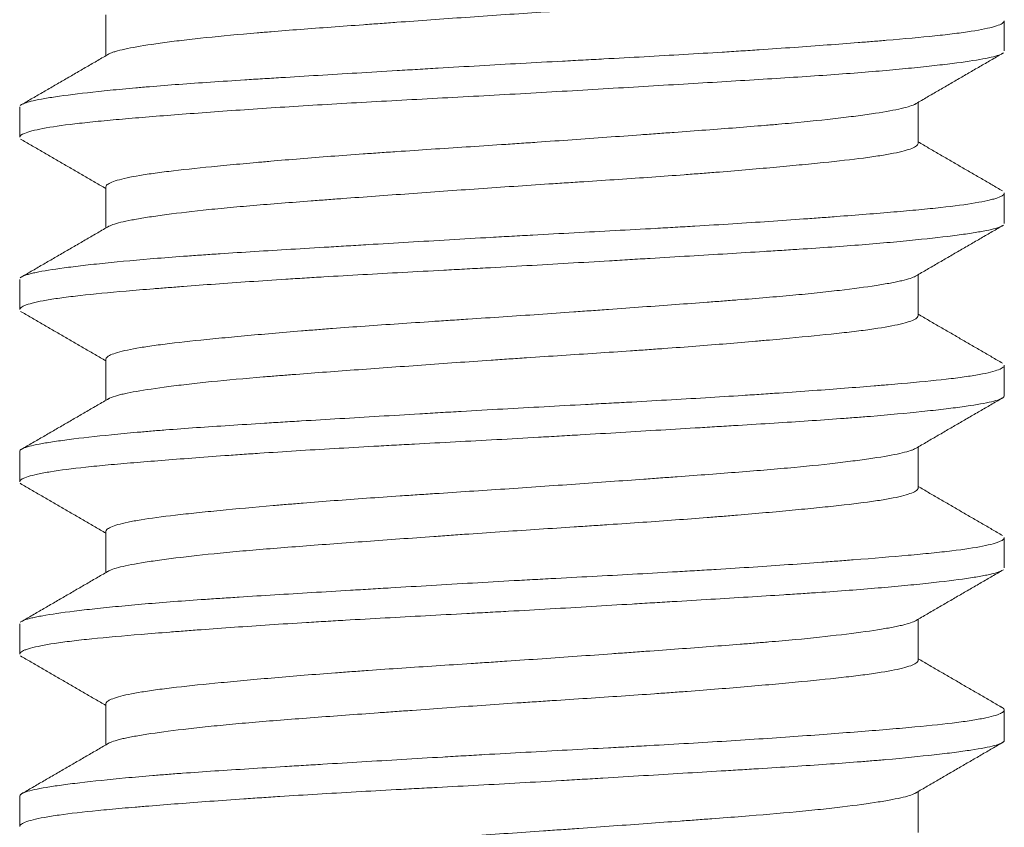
# Model space of a CAD drawing. Header units: millimetres. Extents: x 25 to 1460, y 35 to 806.
# Tile 29 of 46: x 851.77 to 855.77, y 414.68 to 417.96. Entities that reach past the tile are written whole.
import ezdxf

# ---------------------------------------------------------------- set-up
doc = ezdxf.new("R2010")
doc.units = ezdxf.units.MM
doc.layers.add('1', color=7, linetype='Continuous', true_color=0xffffff)

msp = doc.modelspace()

# ---------------------------------------------------------------- linework, layer by layer
at = {"layer": '1', "color": 155, "linetype": 'Continuous', "lineweight": 18}
for p, q in [((852.1177, 417.9792), (852.1177, 417.8125)), ((855.7677, 417.8317), (855.7677, 417.9537)), ((855.4177, 417.456), (855.4177, 417.6228)), ((851.7677, 417.6042), (851.7677, 417.4816)), ((852.1177, 417.2794), (852.1177, 417.1125)), ((855.7677, 417.1311), (855.7677, 417.2538)), ((851.7677, 416.9036), (851.7677, 416.7816)), ((855.4177, 416.7558), (855.4177, 416.9228)), ((852.1177, 416.5794), (852.1177, 416.4125)), ((855.7677, 416.4317), (855.7677, 416.554)), ((855.4177, 416.0563), (855.4177, 416.2228)), ((851.7677, 416.204), (851.7677, 416.0813)), ((851.7696, 416.0763), (851.7763, 416.071)), ((852.1177, 415.8792), (852.1177, 415.7125)), ((855.7677, 415.7314), (855.7677, 415.8536)), ((851.7677, 415.5038), (851.7677, 415.3817)), ((855.4177, 415.3558), (855.4177, 415.5228)), ((852.1177, 415.1795), (852.1177, 415.0125)), ((855.7677, 415.0315), (855.7677, 415.1541)), ((855.4177, 414.6561), (855.4177, 414.8228)), ((851.7677, 414.8037), (851.7677, 414.6812))]:
    msp.add_line(p, q, dxfattribs=at)
for points, knots in [([(852.1274, 417.8181), (852.1301, 417.8198), (852.1334, 417.8214), (852.141, 417.8246), (852.1452, 417.8261), (852.1547, 417.8293), (852.1599, 417.8308), (852.1771, 417.8355), (852.1905, 417.8386), (852.2365, 417.848), (852.2748, 417.8544), (852.3325, 417.8627), (852.3445, 417.8644), (852.3695, 417.8677), (852.3823, 417.8694), (852.4221, 417.8744), (852.4503, 417.8777), (852.5395, 417.8877), (852.6052, 417.8942), (852.6954, 417.9021), (852.7138, 417.9037), (852.7512, 417.9069), (852.7702, 417.9084), (852.8279, 417.9131), (852.8674, 417.9162), (852.9892, 417.9255), (853.0745, 417.9318), (853.1865, 417.94), (853.2091, 417.9416), (853.2545, 417.9449), (853.2773, 417.9466), (853.3459, 417.9515), (853.3921, 417.9549), (853.5318, 417.9649), (853.6265, 417.9716), (853.8193, 417.9848), (853.9145, 417.991), (854.0556, 418.0003), (854.1257, 418.0049), (854.1951, 418.0096), (854.2413, 418.0127), (854.2643, 418.0143), (854.3786, 418.0222), (854.466, 418.0286), (854.5916, 418.0384), (854.653, 418.0434), (854.7122, 418.0484), (854.7511, 418.0518), (854.7704, 418.0535), (854.8648, 418.0619), (854.9341, 418.0684), (855.0292, 418.0778), (855.0745, 418.0825), (855.1164, 418.0872), (855.1435, 418.0903), (855.1567, 418.0919), (855.22, 418.0997), (855.263, 418.106), (855.3163, 418.1157), (855.3401, 418.1206), (855.3596, 418.1256), (855.3716, 418.129), (855.3771, 418.1306), (855.4019, 418.1391), (855.4134, 418.1458), (855.4175, 418.1539), (855.4178, 418.1554), (855.4177, 418.157)], [0, 0, 0, 0, 0.015082, 0.015082, 0.029365, 0.029365, 0.043647, 0.043647, 0.072212, 0.072212, 0.129342, 0.129342, 0.143624, 0.143624, 0.157907, 0.157907, 0.186472, 0.186472, 0.243601, 0.243601, 0.257884, 0.257884, 0.272166, 0.272166, 0.300731, 0.300731, 0.357861, 0.357861, 0.372144, 0.372144, 0.386426, 0.386426, 0.414991, 0.414991, 0.472121, 0.472121, 0.52925, 0.52925, 0.557815, 0.572098, 0.572098, 0.58638, 0.58638, 0.64351, 0.64351, 0.672075, 0.686357, 0.686357, 0.70064, 0.70064, 0.75777, 0.75777, 0.786335, 0.800617, 0.800617, 0.814899, 0.814899, 0.872029, 0.872029, 0.900594, 0.914877, 0.914877, 0.929159, 0.929159, 0.986289, 0.986289, 1, 1, 1, 1]), ([(851.7751, 417.6136), (851.7836, 417.619), (851.7996, 417.6242), (851.836, 417.6325), (851.8515, 417.6355), (851.8784, 417.6401), (851.8879, 417.6417), (851.908, 417.6448), (851.9186, 417.6463), (851.9741, 417.6541), (852.0269, 417.6605), (852.1186, 417.6703), (852.1512, 417.6736), (852.2034, 417.6786), (852.2213, 417.6802), (852.2578, 417.6835), (852.2765, 417.6851), (852.3719, 417.6931), (852.4546, 417.6992), (852.5881, 417.7082), (852.6342, 417.7112), (852.7059, 417.7158), (852.7301, 417.7173), (852.7789, 417.7203), (852.8036, 417.7219), (852.928, 417.7295), (853.0312, 417.7357), (853.1915, 417.7454), (853.2458, 417.7486), (853.3287, 417.7536), (853.3565, 417.7553), (853.4121, 417.7586), (853.4399, 417.7602), (853.5792, 417.7685), (853.6912, 417.775), (853.8601, 417.7843), (853.9165, 417.7874), (854.0013, 417.7919), (854.0296, 417.7934), (854.0856, 417.7964), (854.1135, 417.7979), (854.2519, 417.8054), (854.36, 417.8113), (854.5183, 417.8206), (854.5704, 417.8237), (854.6476, 417.8285), (854.673, 417.8301), (854.7231, 417.8333), (854.7478, 417.8349), (854.8697, 417.843), (854.9616, 417.8496), (855.0914, 417.8594), (855.1332, 417.8626), (855.1939, 417.8674), (855.2137, 417.8689), (855.2522, 417.872), (855.271, 417.8736), (855.3625, 417.8812), (855.4279, 417.8871), (855.5144, 417.8961), (855.5413, 417.8992), (855.5786, 417.9039), (855.5905, 417.9054), (855.6131, 417.9086), (855.6238, 417.9102), (855.6744, 417.9181), (855.7058, 417.9246), (855.7393, 417.9345), (855.7481, 417.9378), (855.7579, 417.9427), (855.7605, 417.9444), (855.7646, 417.9477), (855.766, 417.9493), (855.7675, 417.9521), (855.7678, 417.9533), (855.7677, 417.9545)], [0, 0, 0, 0, 0.049115, 0.049115, 0.07677, 0.07677, 0.090597, 0.090597, 0.104425, 0.104425, 0.159735, 0.159735, 0.187389, 0.187389, 0.201217, 0.201217, 0.215044, 0.215044, 0.270354, 0.270354, 0.298009, 0.298009, 0.311836, 0.311836, 0.325664, 0.325664, 0.380973, 0.380973, 0.408628, 0.408628, 0.422456, 0.422456, 0.436283, 0.436283, 0.491593, 0.491593, 0.519248, 0.519248, 0.533075, 0.533075, 0.546903, 0.546903, 0.602212, 0.602212, 0.629867, 0.629867, 0.643695, 0.643695, 0.657522, 0.657522, 0.712832, 0.712832, 0.740487, 0.740487, 0.754314, 0.754314, 0.768142, 0.768142, 0.823451, 0.823451, 0.851106, 0.851106, 0.864934, 0.864934, 0.878761, 0.878761, 0.934071, 0.934071, 0.961726, 0.961726, 0.975553, 0.975553, 0.989381, 0.989381, 1, 1, 1, 1]), ([(855.7597, 417.8213), (855.7576, 417.82), (855.755, 417.8187), (855.7448, 417.8144), (855.7354, 417.8114), (855.7116, 417.8054), (855.6974, 417.8024), (855.6481, 417.7933), (855.6065, 417.7872), (855.5308, 417.7776), (855.5034, 417.7744), (855.444, 417.7678), (855.4124, 417.7645), (855.3123, 417.7547), (855.2384, 417.7482), (855.1169, 417.7388), (855.0747, 417.7358), (854.9864, 417.7297), (854.941, 417.7267), (854.8013, 417.7177), (854.7036, 417.7117), (854.55, 417.7023), (854.4976, 417.6992), (854.3905, 417.6927), (854.3364, 417.6895), (854.1732, 417.6797), (854.0626, 417.6731), (853.8944, 417.6633), (853.8379, 417.66), (853.7241, 417.6536), (853.6675, 417.6505), (853.499, 417.6414), (853.3882, 417.6356), (853.2244, 417.6266), (853.1701, 417.6236), (853.0625, 417.6174), (853.0098, 417.6143), (852.8553, 417.6049), (852.7569, 417.5984), (852.616, 417.5886), (852.5702, 417.5853), (852.481, 417.5787), (852.4382, 417.5755), (852.3151, 417.5659), (852.2402, 417.5599), (852.1382, 417.5509), (852.106, 417.5479), (852.0453, 417.5418), (852.0173, 417.5387), (851.9396, 417.5295), (851.8966, 417.5233), (851.8452, 417.5136), (851.8303, 417.5103), (851.805, 417.5037), (851.7949, 417.5004), (851.7746, 417.4918), (851.7681, 417.4866), (851.7677, 417.4816)], [0, 0, 0, 0, 0.011989, 0.011989, 0.039742, 0.039742, 0.067496, 0.067496, 0.123002, 0.123002, 0.150755, 0.150755, 0.178508, 0.178508, 0.234014, 0.234014, 0.261767, 0.261767, 0.28952, 0.28952, 0.345027, 0.345027, 0.37278, 0.37278, 0.400533, 0.400533, 0.456039, 0.456039, 0.483792, 0.483792, 0.511545, 0.511545, 0.567052, 0.567052, 0.594805, 0.594805, 0.622558, 0.622558, 0.678064, 0.678064, 0.705817, 0.705817, 0.73357, 0.73357, 0.789076, 0.789076, 0.816829, 0.816829, 0.844583, 0.844583, 0.900089, 0.900089, 0.927842, 0.927842, 0.955595, 0.955595, 1, 1, 1, 1]), ([(855.4078, 417.617), (855.4076, 417.6169), (855.4073, 417.6167), (855.4016, 417.6135), (855.3941, 417.6104), (855.3748, 417.6041), (855.3631, 417.601), (855.3221, 417.5915), (855.2871, 417.5852), (855.2336, 417.577), (855.2224, 417.5754), (855.1991, 417.572), (855.1869, 417.5704), (855.149, 417.5653), (855.1221, 417.562), (855.0366, 417.5519), (854.9734, 417.5453), (854.8864, 417.5373), (854.8686, 417.5357), (854.8321, 417.5325), (854.8135, 417.5309), (854.7568, 417.5262), (854.718, 417.523), (854.5983, 417.5137), (854.5143, 417.5074), (854.4042, 417.4994), (854.3819, 417.4977), (854.3368, 417.4944), (854.314, 417.4928), (854.2455, 417.4878), (854.1994, 417.4845), (854.06, 417.4744), (853.9655, 417.4677), (853.8455, 417.4593), (853.8214, 417.4577), (853.773, 417.4544), (853.7489, 417.4527), (853.6767, 417.4479), (853.6289, 417.4448), (853.4865, 417.4354), (853.3928, 417.4293), (853.2773, 417.4214), (853.2542, 417.4198), (853.2085, 417.4166), (853.1859, 417.415), (853.1188, 417.4102), (853.075, 417.407), (852.9468, 417.3972), (852.8652, 417.3905), (852.7682, 417.3821), (852.749, 417.3804), (852.7115, 417.377), (852.6931, 417.3754), (852.6391, 417.3704), (852.6047, 417.3671), (852.506, 417.3575), (852.4463, 417.3514), (852.3795, 417.3435), (852.3665, 417.3419), (852.3417, 417.3388), (852.3297, 417.3372), (852.2954, 417.3324), (852.2744, 417.3293), (852.2171, 417.3196), (852.1865, 417.313), (852.1525, 417.3029), (852.1432, 417.2995), (852.129, 417.2927), (852.1239, 417.2894), (852.1189, 417.2838), (852.1178, 417.2814), (852.1177, 417.2792)], [0, 0, 0, 0, 0.001381, 0.001381, 0.030157, 0.030157, 0.058932, 0.058932, 0.116483, 0.116483, 0.13087, 0.13087, 0.145258, 0.145258, 0.174033, 0.174033, 0.231584, 0.231584, 0.245971, 0.245971, 0.260359, 0.260359, 0.289134, 0.289134, 0.346685, 0.346685, 0.361073, 0.361073, 0.37546, 0.37546, 0.404236, 0.404236, 0.461786, 0.461786, 0.476174, 0.476174, 0.490562, 0.490562, 0.519337, 0.519337, 0.576888, 0.576888, 0.591275, 0.591275, 0.605663, 0.605663, 0.634438, 0.634438, 0.691989, 0.691989, 0.706377, 0.706377, 0.720764, 0.720764, 0.74954, 0.74954, 0.80709, 0.80709, 0.821478, 0.821478, 0.835866, 0.835866, 0.864641, 0.864641, 0.922192, 0.922192, 0.950967, 0.950967, 0.979742, 0.979742, 1, 1, 1, 1]), ([(852.1262, 417.1174), (852.1309, 417.1204), (852.1376, 417.1234), (852.1638, 417.1326), (852.1893, 417.1388), (852.2315, 417.1467), (852.2405, 417.1484), (852.2594, 417.1516), (852.2693, 417.1532), (852.3002, 417.1581), (852.3227, 417.1614), (852.3952, 417.1713), (852.4504, 417.178), (852.5285, 417.1863), (852.5445, 417.188), (852.5773, 417.1913), (852.594, 417.1929), (852.6451, 417.1977), (852.6804, 417.2009), (852.7904, 417.2102), (852.8688, 417.2163), (852.9735, 417.2243), (852.9947, 417.2258), (853.0374, 417.229), (853.0589, 417.2306), (853.124, 417.2354), (853.1681, 417.2386), (853.3024, 417.2484), (853.3946, 417.2551), (853.5847, 417.2686), (853.6797, 417.2753), (853.8223, 417.285), (853.8936, 417.2897), (853.9649, 417.2944), (854.0124, 417.2975), (854.0363, 417.299), (854.1547, 417.3068), (854.2467, 417.313), (854.3806, 417.3225), (854.4465, 417.3272), (854.5109, 417.3322), (854.5534, 417.3354), (854.5746, 417.3371), (854.6785, 417.3454), (854.7564, 417.3521), (854.8656, 417.362), (854.9183, 417.367), (854.968, 417.3718), (855.0005, 417.375), (855.0164, 417.3766), (855.0936, 417.3844), (855.1481, 417.3906), (855.2196, 417.3999), (855.2527, 417.4047), (855.2819, 417.4095), (855.3004, 417.4128), (855.3091, 417.4144), (855.3503, 417.4226), (855.375, 417.4292), (855.4002, 417.4393), (855.4066, 417.4426), (855.4131, 417.4476), (855.4148, 417.4493), (855.417, 417.4526), (855.4176, 417.4543), (855.4177, 417.456), (855.4177, 417.4561), (855.4177, 417.4562)], [0, 0, 0, 0, 0.027879, 0.027879, 0.085009, 0.085009, 0.099292, 0.099292, 0.113574, 0.113574, 0.142139, 0.142139, 0.199269, 0.199269, 0.213551, 0.213551, 0.227834, 0.227834, 0.256399, 0.256399, 0.313528, 0.313528, 0.327811, 0.327811, 0.342093, 0.342093, 0.370658, 0.370658, 0.427788, 0.427788, 0.484918, 0.484918, 0.513483, 0.527765, 0.527765, 0.542048, 0.542048, 0.599177, 0.599177, 0.627742, 0.642025, 0.642025, 0.656307, 0.656307, 0.713437, 0.713437, 0.742002, 0.756284, 0.756284, 0.770567, 0.770567, 0.827697, 0.827697, 0.856261, 0.870544, 0.870544, 0.884826, 0.884826, 0.941956, 0.941956, 0.970521, 0.970521, 0.984803, 0.984803, 0.999086, 0.999086, 1, 1, 1, 1]), ([(851.7756, 416.9139), (851.7756, 416.9139), (851.7757, 416.914), (851.7809, 416.917), (851.7883, 416.92), (851.8031, 416.9245), (851.8086, 416.926), (851.8208, 416.9291), (851.8275, 416.9306), (851.8638, 416.9381), (851.9016, 416.9442), (851.9717, 416.9536), (851.9973, 416.9568), (852.0391, 416.9617), (852.0536, 416.9633), (852.0835, 416.9666), (852.0989, 416.9682), (852.1783, 416.9764), (852.2491, 416.983), (852.3662, 416.9925), (852.407, 416.9956), (852.4711, 417.0002), (852.4929, 417.0017), (852.5371, 417.0048), (852.5596, 417.0063), (852.6732, 417.0138), (852.7689, 417.0198), (852.9197, 417.029), (852.9711, 417.0321), (853.0502, 417.0369), (853.0769, 417.0385), (853.1304, 417.0417), (853.1572, 417.0433), (853.2921, 417.0514), (853.4019, 417.058), (853.5692, 417.0679), (853.6255, 417.0711), (853.7106, 417.076), (853.7391, 417.0776), (853.7958, 417.0808), (853.824, 417.0823), (853.9649, 417.09), (854.0763, 417.0959), (854.2414, 417.1049), (854.2961, 417.1079), (854.3775, 417.1124), (854.4046, 417.114), (854.4581, 417.1171), (854.4846, 417.1186), (854.6155, 417.1264), (854.7158, 417.1327), (854.8598, 417.1425), (854.9067, 417.1458), (854.9753, 417.1507), (854.9979, 417.1524), (855.0421, 417.1556), (855.0637, 417.1573), (855.1698, 417.1654), (855.2478, 417.1715), (855.3543, 417.1806), (855.3881, 417.1836), (855.4361, 417.1881), (855.4517, 417.1897), (855.4816, 417.1927), (855.496, 417.1942), (855.5653, 417.2018), (855.6119, 417.208), (855.669, 417.2176), (855.6858, 417.2208), (855.7078, 417.2257), (855.7145, 417.2274), (855.7267, 417.2307), (855.7322, 417.2324), (855.7568, 417.2406), (855.767, 417.2472), (855.7677, 417.2539), (855.7677, 417.2544), (855.7677, 417.2548)], [0, 0, 0, 0, 0.000442, 0.000442, 0.028097, 0.028097, 0.041925, 0.041925, 0.055752, 0.055752, 0.111062, 0.111062, 0.138717, 0.138717, 0.152544, 0.152544, 0.166372, 0.166372, 0.221681, 0.221681, 0.249336, 0.249336, 0.263164, 0.263164, 0.276991, 0.276991, 0.332301, 0.332301, 0.359956, 0.359956, 0.373783, 0.373783, 0.387611, 0.387611, 0.44292, 0.44292, 0.470575, 0.470575, 0.484403, 0.484403, 0.49823, 0.49823, 0.55354, 0.55354, 0.581195, 0.581195, 0.595022, 0.595022, 0.60885, 0.60885, 0.664159, 0.664159, 0.691814, 0.691814, 0.705642, 0.705642, 0.719469, 0.719469, 0.774779, 0.774779, 0.802434, 0.802434, 0.816261, 0.816261, 0.830088, 0.830088, 0.885398, 0.885398, 0.913053, 0.913053, 0.926881, 0.926881, 0.940708, 0.940708, 0.996018, 0.996018, 1, 1, 1, 1]), ([(855.7593, 417.121), (855.7586, 417.1206), (855.7579, 417.1203), (855.7456, 417.1139), (855.7247, 417.108), (855.6869, 417.1005), (855.6788, 417.0989), (855.6613, 417.0959), (855.652, 417.0943), (855.6222, 417.0897), (855.6002, 417.0865), (855.5281, 417.0771), (855.4718, 417.0706), (855.3911, 417.0624), (855.3745, 417.0608), (855.3401, 417.0575), (855.3224, 417.0558), (855.2678, 417.0509), (855.2297, 417.0477), (855.111, 417.0382), (855.0257, 417.0323), (854.9112, 417.0247), (854.8879, 417.0232), (854.8405, 417.0202), (854.8164, 417.0187), (854.7431, 417.0141), (854.6934, 417.0111), (854.5415, 417.0018), (854.4368, 416.9955), (854.3016, 416.9874), (854.2743, 416.9857), (854.2194, 416.9824), (854.1916, 416.9808), (854.108, 416.9758), (854.0522, 416.9725), (853.8844, 416.9626), (853.7723, 416.9563), (853.6315, 416.9486), (853.6034, 416.9471), (853.547, 416.944), (853.5187, 416.9425), (853.4342, 416.938), (853.3787, 416.935), (853.214, 416.9261), (853.107, 416.9201), (852.9768, 416.9123), (852.9509, 416.9107), (852.8996, 416.9075), (852.874, 416.9059), (852.7983, 416.9011), (852.7492, 416.8978), (852.6064, 416.8881), (852.5168, 416.8815), (852.4119, 416.8734), (852.3912, 416.8718), (852.3507, 416.8686), (852.3307, 416.8671), (852.2723, 416.8624), (852.2354, 416.8593), (852.1305, 416.8503), (852.0684, 416.8444), (852.0006, 416.8368), (851.9875, 416.8352), (851.9624, 416.8321), (851.9503, 416.8306), (851.9158, 416.8258), (851.8952, 416.8227), (851.8402, 416.813), (851.8127, 416.8065), (851.7898, 416.7983), (851.7858, 416.7966), (851.7789, 416.7933), (851.7761, 416.7916), (851.7698, 416.787), (851.7678, 416.7841), (851.7677, 416.7813)], [0, 0, 0, 0, 0.003552, 0.003552, 0.059059, 0.059059, 0.072935, 0.072935, 0.086812, 0.086812, 0.114565, 0.114565, 0.170071, 0.170071, 0.183948, 0.183948, 0.197824, 0.197824, 0.225577, 0.225577, 0.281083, 0.281083, 0.29496, 0.29496, 0.308837, 0.308837, 0.33659, 0.33659, 0.392096, 0.392096, 0.405972, 0.405972, 0.419849, 0.419849, 0.447602, 0.447602, 0.503108, 0.503108, 0.516985, 0.516985, 0.530861, 0.530861, 0.558615, 0.558615, 0.614121, 0.614121, 0.627997, 0.627997, 0.641874, 0.641874, 0.669627, 0.669627, 0.725133, 0.725133, 0.73901, 0.73901, 0.752886, 0.752886, 0.780639, 0.780639, 0.836146, 0.836146, 0.850022, 0.850022, 0.863899, 0.863899, 0.891652, 0.891652, 0.947158, 0.947158, 0.961035, 0.961035, 0.974911, 0.974911, 1, 1, 1, 1]), ([(855.4085, 416.9174), (855.4082, 416.9173), (855.408, 416.9171), (855.3972, 416.9107), (855.3786, 416.9046), (855.3449, 416.8968), (855.3377, 416.8952), (855.3221, 416.892), (855.3138, 416.8904), (855.2875, 416.8856), (855.2682, 416.8823), (855.2046, 416.8725), (855.1551, 416.8659), (855.084, 416.8575), (855.0693, 416.8558), (855.039, 416.8524), (855.0235, 416.8507), (854.9758, 416.8457), (854.9427, 416.8425), (854.8391, 416.8329), (854.7646, 416.8267), (854.6645, 416.8189), (854.6441, 416.8173), (854.6027, 416.8141), (854.5818, 416.8125), (854.5186, 416.8078), (854.4756, 416.8046), (854.3444, 416.795), (854.2539, 416.7884), (854.1369, 416.78), (854.1132, 416.7783), (854.0658, 416.7749), (854.0421, 416.7732), (853.9709, 416.7681), (853.9234, 416.7647), (853.7805, 416.7548), (853.6848, 416.7484), (853.5648, 416.7406), (853.5407, 416.739), (853.4931, 416.7359), (853.4694, 416.7343), (853.3988, 416.7296), (853.3524, 416.7265), (853.2148, 416.7172), (853.1255, 416.7108), (853.017, 416.7026), (852.9956, 416.7009), (852.9534, 416.6976), (852.9326, 416.6959), (852.8711, 416.6909), (852.7917, 416.6842), (852.6984, 416.6759), (852.6453, 416.6709), (852.6105, 416.6677), (852.5934, 416.666), (852.5097, 416.6579), (852.4497, 416.6517), (852.3701, 416.6424), (852.3328, 416.6377), (852.2994, 416.633), (852.278, 416.6297), (852.2678, 416.6281), (852.219, 416.62), (852.1883, 416.6134), (852.1541, 416.6034), (852.14, 416.5984), (852.1304, 416.5933), (852.1251, 416.5899), (852.123, 416.5882), (852.1191, 416.5842), (852.1179, 416.5819), (852.1177, 416.5796)], [0, 0, 0, 0, 0.001381, 0.001381, 0.058932, 0.058932, 0.07332, 0.07332, 0.087707, 0.087707, 0.116483, 0.116483, 0.174033, 0.174033, 0.188421, 0.188421, 0.202808, 0.202808, 0.231584, 0.231584, 0.289134, 0.289134, 0.303522, 0.303522, 0.31791, 0.31791, 0.346685, 0.346685, 0.404236, 0.404236, 0.418623, 0.418623, 0.433011, 0.433011, 0.461786, 0.461786, 0.519337, 0.519337, 0.533725, 0.533725, 0.548112, 0.548112, 0.576888, 0.576888, 0.634438, 0.634438, 0.648826, 0.648826, 0.663214, 0.663214, 0.691989, 0.720764, 0.735152, 0.735152, 0.74954, 0.74954, 0.80709, 0.80709, 0.835866, 0.850253, 0.850253, 0.864641, 0.864641, 0.922192, 0.922192, 0.950967, 0.965355, 0.965355, 0.979742, 0.979742, 1, 1, 1, 1]), ([(852.1267, 416.4177), (852.1332, 416.4218), (852.1431, 416.4257), (852.1616, 416.4313), (852.1673, 416.4329), (852.1798, 416.436), (852.1864, 416.4376), (852.208, 416.4423), (852.2242, 416.4455), (852.2786, 416.455), (852.3223, 416.4616), (852.3866, 416.4699), (852.3999, 416.4716), (852.4274, 416.475), (852.4415, 416.4766), (852.4849, 416.4817), (852.5154, 416.485), (852.6114, 416.4948), (852.6813, 416.5011), (852.7765, 416.5089), (852.7959, 416.5105), (852.8351, 416.5136), (852.8549, 416.5152), (852.9151, 416.5198), (852.9562, 416.523), (853.0824, 416.5324), (853.1702, 416.5388), (853.3537, 416.5521), (853.4468, 416.5588), (853.588, 416.5688), (853.659, 416.5738), (853.7307, 416.5788), (853.7787, 416.582), (853.8028, 416.5836), (853.9231, 416.5917), (854.0177, 416.5978), (854.1572, 416.607), (854.2263, 416.6117), (854.2946, 416.6164), (854.3399, 416.6196), (854.3624, 416.6212), (854.4739, 416.6292), (854.5588, 416.6357), (854.6799, 416.6457), (854.7388, 416.6507), (854.7954, 416.6557), (854.8326, 416.659), (854.8509, 416.6607), (854.9403, 416.669), (855.0054, 416.6753), (855.0937, 416.6846), (855.1354, 416.6893), (855.1736, 416.694), (855.1982, 416.6971), (855.2101, 416.6987), (855.2668, 416.7066), (855.3043, 416.713), (855.3491, 416.7228), (855.3622, 416.7261), (855.3843, 416.7329), (855.3934, 416.7363), (855.4122, 416.7454), (855.418, 416.7511), (855.4177, 416.7566)], [0, 0, 0, 0, 0.03702, 0.03702, 0.051303, 0.051303, 0.065585, 0.065585, 0.09415, 0.09415, 0.15128, 0.15128, 0.165562, 0.165562, 0.179845, 0.179845, 0.20841, 0.20841, 0.265539, 0.265539, 0.279822, 0.279822, 0.294104, 0.294104, 0.322669, 0.322669, 0.379799, 0.379799, 0.436929, 0.436929, 0.465494, 0.479776, 0.479776, 0.494059, 0.494059, 0.551188, 0.551188, 0.579753, 0.594036, 0.594036, 0.608318, 0.608318, 0.665448, 0.665448, 0.694013, 0.708295, 0.708295, 0.722578, 0.722578, 0.779707, 0.779707, 0.808272, 0.822555, 0.822555, 0.836837, 0.836837, 0.893967, 0.893967, 0.922532, 0.922532, 0.951097, 0.951097, 1, 1, 1, 1]), ([(851.7678, 416.2048), (851.7678, 416.2057), (851.7681, 416.2065), (851.7694, 416.209), (851.7708, 416.2105), (851.7749, 416.2136), (851.7775, 416.2151), (851.7936, 416.2226), (851.8158, 416.2285), (851.8628, 416.2375), (851.8808, 416.2406), (851.9114, 416.2453), (851.9222, 416.2468), (851.9448, 416.25), (851.9566, 416.2516), (852.0184, 416.2595), (852.0758, 416.266), (852.1739, 416.2758), (852.2087, 416.2791), (852.2638, 416.284), (852.2828, 416.2856), (852.3214, 416.2889), (852.3411, 416.2905), (852.4415, 416.2983), (852.5277, 416.3043), (852.6658, 416.3132), (852.7133, 416.3162), (852.7869, 416.3208), (852.8118, 416.3224), (852.8621, 416.3255), (852.8874, 416.327), (853.015, 416.3348), (853.1202, 416.3411), (853.2826, 416.3508), (853.3375, 416.3541), (853.4211, 416.3591), (853.4492, 416.3608), (853.5053, 416.3641), (853.5334, 416.3657), (853.6738, 416.374), (853.7861, 416.3803), (853.9544, 416.3894), (854.0105, 416.3924), (854.0946, 416.3969), (854.1227, 416.3984), (854.1784, 416.4014), (854.2061, 416.4029), (854.3434, 416.4104), (854.45, 416.4165), (854.6051, 416.4258), (854.656, 416.429), (854.7311, 416.4339), (854.756, 416.4355), (854.805, 416.4388), (854.8291, 416.4404), (854.9476, 416.4486), (855.0364, 416.4551), (855.1608, 416.4647), (855.2007, 416.4679), (855.2583, 416.4725), (855.2772, 416.4741), (855.3138, 416.4771), (855.3316, 416.4787), (855.4181, 416.4862), (855.4791, 416.4921), (855.5585, 416.5013), (855.583, 416.5044), (855.6166, 416.5091), (855.6273, 416.5107), (855.6474, 416.5139), (855.6569, 416.5155), (855.7014, 416.5236), (855.7276, 416.5301), (855.7532, 416.54), (855.7594, 416.5433), (855.7651, 416.5482), (855.7664, 416.5498), (855.7676, 416.5525), (855.7678, 416.5536), (855.7677, 416.5547)], [0, 0, 0, 0, 0.007543, 0.007543, 0.021013, 0.021013, 0.034483, 0.034483, 0.088362, 0.088362, 0.115302, 0.115302, 0.128772, 0.128772, 0.142241, 0.142241, 0.196121, 0.196121, 0.22306, 0.22306, 0.23653, 0.23653, 0.25, 0.25, 0.303879, 0.303879, 0.330819, 0.330819, 0.344289, 0.344289, 0.357759, 0.357759, 0.411638, 0.411638, 0.438578, 0.438578, 0.452047, 0.452047, 0.465517, 0.465517, 0.519397, 0.519397, 0.546336, 0.546336, 0.559806, 0.559806, 0.573276, 0.573276, 0.627155, 0.627155, 0.654095, 0.654095, 0.667565, 0.667565, 0.681034, 0.681034, 0.734914, 0.734914, 0.761853, 0.761853, 0.775323, 0.775323, 0.788793, 0.788793, 0.842672, 0.842672, 0.869612, 0.869612, 0.883082, 0.883082, 0.896552, 0.896552, 0.950431, 0.950431, 0.977371, 0.977371, 0.990841, 0.990841, 1, 1, 1, 1]), ([(855.7677, 416.4315), (855.7679, 416.4284), (855.7659, 416.4254), (855.7593, 416.421), (855.7565, 416.4194), (855.7497, 416.4164), (855.7456, 416.4149), (855.7317, 416.4104), (855.7202, 416.4074), (855.6787, 416.3984), (855.642, 416.3924), (855.5849, 416.3845), (855.5729, 416.3829), (855.5478, 416.3797), (855.5346, 416.3781), (855.4936, 416.3732), (855.4643, 416.37), (855.3709, 416.3602), (855.3011, 416.3536), (855.2044, 416.3456), (855.1846, 416.3441), (855.144, 416.3409), (855.1232, 416.3394), (855.0598, 416.3347), (855.0161, 416.3317), (854.8813, 416.3227), (854.7863, 416.3168), (854.661, 416.3091), (854.6356, 416.3075), (854.5842, 416.3044), (854.5581, 416.3028), (854.4793, 416.2981), (854.4263, 416.2949), (854.2654, 416.2852), (854.156, 416.2786), (854.0163, 416.2704), (853.9883, 416.2687), (853.9318, 416.2654), (853.9034, 416.2638), (853.8184, 416.2589), (853.7619, 416.2557), (853.5932, 416.2465), (853.4817, 416.2406), (853.3434, 416.2331), (853.3158, 416.2316), (853.2608, 416.2286), (853.2332, 416.2271), (853.1515, 416.2225), (853.098, 416.2194), (852.9407, 416.2102), (852.8397, 416.2039), (852.7186, 416.1957), (852.6947, 416.1941), (852.6472, 416.1908), (852.6237, 416.1892), (852.5546, 416.1842), (852.5102, 416.1809), (852.382, 416.1712), (852.3031, 416.165), (852.2129, 416.1574), (852.1952, 416.1559), (852.1608, 416.1529), (852.144, 416.1513), (852.0952, 416.1468), (852.0649, 416.1438), (851.9804, 416.1347), (851.9325, 416.1286), (851.8833, 416.1206), (851.874, 416.119), (851.8565, 416.1157), (851.8483, 416.1141), (851.8255, 416.1092), (851.8128, 416.1059), (851.7815, 416.096), (851.77, 416.0894), (851.7678, 416.0824), (851.7677, 416.0817), (851.7677, 416.0811)], [0, 0, 0, 0, 0.026248, 0.026248, 0.039694, 0.039694, 0.053141, 0.053141, 0.080034, 0.080034, 0.133821, 0.133821, 0.147268, 0.147268, 0.160714, 0.160714, 0.187608, 0.187608, 0.241394, 0.241394, 0.254841, 0.254841, 0.268287, 0.268287, 0.295181, 0.295181, 0.348967, 0.348967, 0.362414, 0.362414, 0.375861, 0.375861, 0.402754, 0.402754, 0.45654, 0.45654, 0.469987, 0.469987, 0.483434, 0.483434, 0.510327, 0.510327, 0.564114, 0.564114, 0.57756, 0.57756, 0.591007, 0.591007, 0.6179, 0.6179, 0.671687, 0.671687, 0.685133, 0.685133, 0.69858, 0.69858, 0.725473, 0.725473, 0.77926, 0.77926, 0.792707, 0.792707, 0.806153, 0.806153, 0.833046, 0.833046, 0.886833, 0.886833, 0.90028, 0.90028, 0.913726, 0.913726, 0.94062, 0.94062, 0.994406, 0.994406, 1, 1, 1, 1]), ([(855.4073, 416.2167), (855.405, 416.2154), (855.4024, 416.2141), (855.3958, 416.2112), (855.3917, 416.2096), (855.3778, 416.205), (855.3666, 416.2019), (855.3269, 416.1925), (855.2927, 416.1862), (855.2398, 416.1779), (855.2287, 416.1763), (855.2056, 416.173), (855.1936, 416.1713), (855.1564, 416.1663), (855.13, 416.1629), (855.0457, 416.1529), (854.983, 416.1462), (854.8962, 416.1381), (854.8783, 416.1365), (854.8422, 416.1333), (854.8238, 416.1318), (854.7678, 416.1271), (854.7294, 416.1239), (854.6106, 416.1146), (854.5269, 416.1084), (854.4164, 416.1002), (854.3941, 416.0986), (854.3493, 416.0953), (854.3267, 416.0937), (854.2587, 416.0888), (854.1671, 416.0821), (854.0735, 416.0754), (853.9789, 416.0687), (853.931, 416.0653), (853.7862, 416.0552), (853.6904, 416.0488), (853.548, 416.0395), (853.477, 416.0348), (853.4066, 416.0301), (853.3597, 416.027), (853.3363, 416.0254), (853.2201, 416.0175), (853.1308, 416.0112), (853.002, 416.0014), (852.939, 415.9965), (852.8779, 415.9915), (852.8377, 415.9881), (852.8177, 415.9864), (852.7201, 415.978), (852.648, 415.9713), (852.5484, 415.9617), (852.5008, 415.9569), (852.4565, 415.9522), (852.4277, 415.9491), (852.4137, 415.9475), (852.3463, 415.9397), (852.2999, 415.9334), (852.2415, 415.9238), (852.2239, 415.9205), (852.1925, 415.9139), (852.1786, 415.9106), (852.1437, 415.9005), (852.1287, 415.8937), (852.1193, 415.8845), (852.1179, 415.882), (852.1177, 415.8795)], [0, 0, 0, 0, 0.012108, 0.012108, 0.026522, 0.026522, 0.055351, 0.055351, 0.113007, 0.113007, 0.127422, 0.127422, 0.141836, 0.141836, 0.170664, 0.170664, 0.228321, 0.228321, 0.242735, 0.242735, 0.257149, 0.257149, 0.285978, 0.285978, 0.343635, 0.343635, 0.358049, 0.358049, 0.372463, 0.372463, 0.401292, 0.43012, 0.43012, 0.458948, 0.458948, 0.516605, 0.516605, 0.545434, 0.559848, 0.559848, 0.574262, 0.574262, 0.631919, 0.631919, 0.660747, 0.675161, 0.675161, 0.689576, 0.689576, 0.747232, 0.747232, 0.776061, 0.790475, 0.790475, 0.804889, 0.804889, 0.862546, 0.862546, 0.891375, 0.891375, 0.920203, 0.920203, 0.97786, 0.97786, 1, 1, 1, 1]), ([(852.1274, 415.7181), (852.128, 415.7185), (852.1287, 415.7189), (852.1322, 415.7208), (852.1355, 415.7224), (852.1471, 415.727), (852.1569, 415.7301), (852.192, 415.7394), (852.2233, 415.7456), (852.2725, 415.7537), (852.2829, 415.7554), (852.3045, 415.7587), (852.3157, 415.7603), (852.3507, 415.7653), (852.3757, 415.7686), (852.4557, 415.7785), (852.5158, 415.7852), (852.5995, 415.7934), (852.6167, 415.7951), (852.6515, 415.7983), (852.6693, 415.7998), (852.7234, 415.8046), (852.7607, 415.8077), (852.8761, 415.8169), (852.9579, 415.8231), (853.0878, 415.8328), (853.1318, 415.836), (853.2209, 415.8425), (853.3111, 415.849), (853.4267, 415.8574), (853.4973, 415.8624), (853.5447, 415.8658), (853.5686, 415.8675), (853.6883, 415.8759), (853.7836, 415.8824), (853.9259, 415.8918), (853.9969, 415.8964), (854.0676, 415.9011), (854.1147, 415.9042), (854.1383, 415.9058), (854.255, 415.9136), (854.3452, 415.9198), (854.4757, 415.9295), (854.5398, 415.9343), (854.6021, 415.9393), (854.6432, 415.9426), (854.6636, 415.9443), (854.7634, 415.9527), (854.8377, 415.9594), (854.9409, 415.9691), (854.974, 415.9723), (855.0214, 415.9771), (855.0369, 415.9786), (855.0671, 415.9818), (855.0819, 415.9834), (855.153, 415.9912), (855.2025, 415.9973), (855.2661, 416.0068), (855.2855, 416.01), (855.3206, 416.0165), (855.3364, 416.0199), (855.3771, 416.0298), (855.3961, 416.0365), (855.4124, 416.0466), (855.4158, 416.0499), (855.4175, 416.0542), (855.4177, 416.0553), (855.4177, 416.0564)], [0, 0, 0, 0, 0.00332, 0.00332, 0.017628, 0.017628, 0.046245, 0.046245, 0.10348, 0.10348, 0.117788, 0.117788, 0.132097, 0.132097, 0.160714, 0.160714, 0.217949, 0.217949, 0.232257, 0.232257, 0.246566, 0.246566, 0.275183, 0.275183, 0.332418, 0.332418, 0.361035, 0.361035, 0.389652, 0.418269, 0.432578, 0.432578, 0.446886, 0.446886, 0.504121, 0.504121, 0.532738, 0.547047, 0.547047, 0.561355, 0.561355, 0.61859, 0.61859, 0.647207, 0.661516, 0.661516, 0.675824, 0.675824, 0.733059, 0.733059, 0.761676, 0.761676, 0.775984, 0.775984, 0.790293, 0.790293, 0.847527, 0.847527, 0.876145, 0.876145, 0.904762, 0.904762, 0.961996, 0.961996, 0.990614, 0.990614, 1, 1, 1, 1]), ([(851.7758, 415.514), (851.7787, 415.5157), (851.7822, 415.5174), (851.7942, 415.5221), (851.8043, 415.525), (851.8229, 415.5295), (851.8298, 415.531), (851.8446, 415.5341), (851.8526, 415.5356), (851.8953, 415.5432), (851.9382, 415.5494), (852.0154, 415.559), (852.0433, 415.5622), (852.0884, 415.5671), (852.104, 415.5688), (852.1363, 415.5721), (852.1528, 415.5737), (852.2378, 415.5819), (852.3127, 415.5884), (852.4352, 415.5977), (852.4778, 415.6007), (852.5443, 415.6053), (852.5669, 415.6068), (852.6129, 415.6098), (852.6361, 415.6113), (852.7538, 415.6189), (852.8522, 415.6249), (853.0063, 415.6342), (853.0587, 415.6374), (853.1389, 415.6422), (853.166, 415.6438), (853.2205, 415.6471), (853.2478, 415.6488), (853.3847, 415.657), (853.4955, 415.6636), (853.6635, 415.6733), (853.7198, 415.6765), (853.8048, 415.6813), (853.8332, 415.6828), (853.89, 415.6859), (853.9183, 415.6875), (854.0591, 415.695), (854.1697, 415.7009), (854.3327, 415.7099), (854.3866, 415.7129), (854.4666, 415.7176), (854.4932, 415.7191), (854.5459, 415.7223), (854.5719, 415.7238), (854.7005, 415.7317), (854.7983, 415.7382), (854.9378, 415.748), (854.983, 415.7512), (855.049, 415.7562), (855.0708, 415.7578), (855.1134, 415.7611), (855.1342, 415.7627), (855.236, 415.7706), (855.31, 415.7766), (855.4102, 415.7856), (855.4417, 415.7886), (855.4862, 415.7932), (855.5006, 415.7947), (855.5283, 415.7978), (855.5416, 415.7993), (855.6051, 415.807), (855.6469, 415.8133), (855.6963, 415.823), (855.7106, 415.8263), (855.7285, 415.8312), (855.734, 415.8329), (855.7436, 415.8362), (855.7478, 415.8379), (855.7625, 415.8446), (855.7679, 415.8496), (855.7677, 415.8544)], [0, 0, 0, 0, 0.015514, 0.015514, 0.043218, 0.043218, 0.05707, 0.05707, 0.070922, 0.070922, 0.12633, 0.12633, 0.154034, 0.154034, 0.167886, 0.167886, 0.181738, 0.181738, 0.237145, 0.237145, 0.264849, 0.264849, 0.278701, 0.278701, 0.292553, 0.292553, 0.347961, 0.347961, 0.375665, 0.375665, 0.389517, 0.389517, 0.403369, 0.403369, 0.458777, 0.458777, 0.48648, 0.48648, 0.500332, 0.500332, 0.514184, 0.514184, 0.569592, 0.569592, 0.597296, 0.597296, 0.611148, 0.611148, 0.625, 0.625, 0.680408, 0.680408, 0.708112, 0.708112, 0.721964, 0.721964, 0.735816, 0.735816, 0.791223, 0.791223, 0.818927, 0.818927, 0.832779, 0.832779, 0.846631, 0.846631, 0.902039, 0.902039, 0.929743, 0.929743, 0.943595, 0.943595, 0.957447, 0.957447, 1, 1, 1, 1]), ([(855.7595, 415.7212), (855.7515, 415.7164), (855.7375, 415.7117), (855.7114, 415.7055), (855.7045, 415.704), (855.6895, 415.701), (855.6814, 415.6994), (855.6555, 415.6948), (855.6361, 415.6918), (855.5713, 415.6824), (855.5197, 415.6761), (855.4444, 415.6679), (855.4288, 415.6662), (855.3965, 415.6629), (855.3798, 415.6613), (855.3285, 415.6563), (855.2926, 415.6531), (855.1798, 415.6434), (855.098, 415.6373), (854.9873, 415.6298), (854.9648, 415.6283), (854.9188, 415.6252), (854.8953, 415.6237), (854.8244, 415.6192), (854.7761, 415.6162), (854.628, 415.607), (854.5253, 415.6008), (854.3919, 415.5928), (854.3649, 415.5912), (854.3105, 415.5879), (854.283, 415.5863), (854.2005, 415.5813), (854.1453, 415.578), (853.9789, 415.5681), (853.8669, 415.5616), (853.7258, 415.5537), (853.6975, 415.5522), (853.6408, 415.5491), (853.6123, 415.5476), (853.5276, 415.543), (853.4717, 415.54), (853.3056, 415.5311), (853.1971, 415.5252), (853.0643, 415.5175), (853.0378, 415.5159), (852.9853, 415.5128), (852.9591, 415.5112), (852.8818, 415.5064), (852.8316, 415.5032), (852.6849, 415.4936), (852.5921, 415.487), (852.4827, 415.4788), (852.4611, 415.4772), (852.4186, 415.474), (852.3977, 415.4723), (852.3366, 415.4675), (852.2978, 415.4645), (852.1869, 415.4553), (852.1204, 415.4494), (852.0467, 415.4419), (852.0325, 415.4403), (852.0049, 415.4373), (851.9916, 415.4357), (851.9536, 415.4311), (851.9305, 415.4279), (851.8681, 415.4185), (851.8355, 415.412), (851.806, 415.4038), (851.8006, 415.4021), (851.7911, 415.3988), (851.787, 415.3971), (851.7763, 415.3922), (851.7717, 415.3889), (851.7684, 415.3843), (851.7678, 415.3828), (851.7677, 415.3814)], [0, 0, 0, 0, 0.043961, 0.043961, 0.057837, 0.057837, 0.071714, 0.071714, 0.099467, 0.099467, 0.154973, 0.154973, 0.16885, 0.16885, 0.182726, 0.182726, 0.21048, 0.21048, 0.265986, 0.265986, 0.279862, 0.279862, 0.293739, 0.293739, 0.321492, 0.321492, 0.376998, 0.376998, 0.390875, 0.390875, 0.404751, 0.404751, 0.432504, 0.432504, 0.488011, 0.488011, 0.501887, 0.501887, 0.515764, 0.515764, 0.543517, 0.543517, 0.599023, 0.599023, 0.6129, 0.6129, 0.626776, 0.626776, 0.654529, 0.654529, 0.710036, 0.710036, 0.723912, 0.723912, 0.737789, 0.737789, 0.765542, 0.765542, 0.821048, 0.821048, 0.834925, 0.834925, 0.848801, 0.848801, 0.876554, 0.876554, 0.93206, 0.93206, 0.945937, 0.945937, 0.959814, 0.959814, 0.987567, 0.987567, 1, 1, 1, 1]), ([(855.408, 415.5171), (855.3981, 415.5112), (855.3806, 415.5053), (855.3488, 415.4976), (855.3417, 415.496), (855.3265, 415.4929), (855.3185, 415.4913), (855.2929, 415.4865), (855.274, 415.4833), (855.2116, 415.4735), (855.1627, 415.4669), (855.0494, 415.4533), (854.9867, 415.4466), (854.8841, 415.437), (854.8306, 415.4323), (854.7738, 415.4276), (854.7352, 415.4244), (854.7154, 415.4229), (854.6155, 415.415), (854.5319, 415.4087), (854.4012, 415.3991), (854.3346, 415.3943), (854.266, 415.3893), (854.2198, 415.3859), (854.1964, 415.3842), (854.0795, 415.3758), (853.9851, 415.3691), (853.8422, 415.3591), (853.7944, 415.3558), (853.7223, 415.3509), (853.6983, 415.3493), (853.65, 415.3462), (853.6259, 415.3446), (853.506, 415.3367), (853.4121, 415.3306), (853.2741, 415.3212), (853.2059, 415.3165), (853.1388, 415.3116), (853.0943, 415.3084), (853.0723, 415.3068), (852.964, 415.2986), (852.8819, 415.2919), (852.7655, 415.2819), (852.7278, 415.2785), (852.6731, 415.2735), (852.6551, 415.2719), (852.6199, 415.2685), (852.6027, 415.2669), (852.5188, 415.2588), (852.4584, 415.2527), (852.3776, 415.2433), (852.3523, 415.2402), (852.3169, 415.2354), (852.3055, 415.2338), (852.2837, 415.2306), (852.2734, 415.229), (852.224, 415.221), (852.1925, 415.2144), (852.1571, 415.2044), (852.1472, 415.201), (852.1355, 415.1959), (852.1321, 415.1942), (852.1264, 415.1908), (852.1241, 415.1891), (852.1194, 415.1847), (852.1178, 415.182), (852.1177, 415.1793)], [0, 0, 0, 0, 0.055249, 0.055249, 0.069636, 0.069636, 0.084024, 0.084024, 0.112799, 0.112799, 0.17035, 0.17035, 0.227901, 0.227901, 0.256676, 0.271064, 0.271064, 0.285451, 0.285451, 0.343002, 0.343002, 0.371777, 0.386165, 0.386165, 0.400552, 0.400552, 0.458103, 0.458103, 0.486878, 0.486878, 0.501266, 0.501266, 0.515654, 0.515654, 0.573204, 0.573204, 0.60198, 0.616367, 0.616367, 0.630755, 0.630755, 0.688306, 0.688306, 0.717081, 0.717081, 0.731469, 0.731469, 0.745856, 0.745856, 0.803407, 0.803407, 0.832182, 0.832182, 0.84657, 0.84657, 0.860958, 0.860958, 0.918508, 0.918508, 0.947284, 0.947284, 0.961671, 0.961671, 0.976059, 0.976059, 1, 1, 1, 1]), ([(852.1271, 415.0179), (852.1372, 415.0242), (852.1555, 415.0302), (852.1887, 415.0381), (852.1959, 415.0397), (852.2112, 415.0429), (852.2193, 415.0444), (852.245, 415.0492), (852.264, 415.0524), (852.3266, 415.0622), (852.3755, 415.0688), (852.4461, 415.0772), (852.4607, 415.0789), (852.4906, 415.0822), (852.5059, 415.0839), (852.5528, 415.0889), (852.5855, 415.0921), (852.6879, 415.1017), (852.7618, 415.1079), (852.8815, 415.1173), (852.9224, 415.1204), (853.0057, 415.1267), (853.0907, 415.133), (853.2012, 415.1411), (853.2694, 415.146), (853.3153, 415.1493), (853.3385, 415.151), (853.4552, 415.1594), (853.5493, 415.1662), (853.6915, 415.1761), (853.739, 415.1794), (853.8107, 415.1842), (853.8346, 415.1858), (853.8825, 415.1889), (853.9066, 415.1905), (854.0263, 415.1984), (854.1199, 415.2045), (854.2573, 415.2138), (854.3252, 415.2185), (854.3919, 415.2233), (854.4362, 415.2265), (854.4582, 415.2282), (854.5665, 415.2363), (854.6484, 415.2429), (854.7646, 415.2529), (854.8209, 415.2579), (854.8746, 415.2629), (854.9099, 415.2662), (854.9271, 415.2678), (855.0112, 415.2759), (855.0718, 415.2821), (855.1529, 415.2914), (855.1782, 415.2945), (855.2256, 415.3008), (855.2477, 415.304), (855.3076, 415.3136), (855.3395, 415.3201), (855.3758, 415.3301), (855.3859, 415.3334), (855.398, 415.3385), (855.4016, 415.3402), (855.4076, 415.3436), (855.4101, 415.3452), (855.4161, 415.3503), (855.418, 415.3536), (855.4177, 415.3568)], [0, 0, 0, 0, 0.05713, 0.05713, 0.071412, 0.071412, 0.085695, 0.085695, 0.11426, 0.11426, 0.171389, 0.171389, 0.185672, 0.185672, 0.199954, 0.199954, 0.228519, 0.228519, 0.285649, 0.285649, 0.314214, 0.314214, 0.342779, 0.371344, 0.385626, 0.385626, 0.399909, 0.399909, 0.457038, 0.457038, 0.485603, 0.485603, 0.499886, 0.499886, 0.514168, 0.514168, 0.571298, 0.571298, 0.599863, 0.614145, 0.614145, 0.628428, 0.628428, 0.685558, 0.685558, 0.714122, 0.728405, 0.728405, 0.742687, 0.742687, 0.799817, 0.799817, 0.828382, 0.828382, 0.856947, 0.856947, 0.914077, 0.914077, 0.942642, 0.942642, 0.956924, 0.956924, 0.971207, 0.971207, 1, 1, 1, 1]), ([(851.7677, 414.8043), (851.7678, 414.8071), (851.7697, 414.8098), (851.7757, 414.8141), (851.7784, 414.8156), (851.7852, 414.8186), (851.7891, 414.8201), (851.8119, 414.8276), (851.8393, 414.8335), (851.8939, 414.8427), (851.9144, 414.8458), (851.9485, 414.8505), (851.9605, 414.8521), (851.9856, 414.8553), (851.9987, 414.8569), (852.0665, 414.865), (852.1285, 414.8715), (852.2329, 414.8813), (852.2696, 414.8846), (852.3276, 414.8894), (852.3475, 414.891), (852.3881, 414.8941), (852.4088, 414.8957), (852.514, 414.9034), (852.6036, 414.9093), (852.746, 414.9183), (852.7948, 414.9213), (852.8701, 414.9259), (852.8955, 414.9275), (852.9471, 414.9306), (852.9731, 414.9322), (853.1037, 414.9401), (853.2107, 414.9465), (853.3749, 414.9564), (853.4303, 414.9597), (853.5143, 414.9646), (853.5424, 414.9663), (853.5991, 414.9696), (853.6274, 414.9712), (853.7686, 414.9793), (853.8809, 414.9855), (854.0484, 414.9945), (854.104, 414.9974), (854.1873, 415.0019), (854.215, 415.0034), (854.2703, 415.0065), (854.2977, 415.008), (854.4335, 415.0156), (854.5384, 415.0217), (854.6901, 415.0312), (854.7397, 415.0344), (854.837, 415.0409), (854.8848, 415.0442), (855.0229, 415.0541), (855.1084, 415.0606), (855.2271, 415.07), (855.265, 415.0731), (855.3377, 415.0791), (855.3725, 415.0822), (855.47, 415.0912), (855.5265, 415.0972), (855.5987, 415.1065), (855.6207, 415.1096), (855.6505, 415.1144), (855.6599, 415.116), (855.6776, 415.1193), (855.6858, 415.1209), (855.724, 415.1291), (855.745, 415.1357), (855.7626, 415.1455), (855.7662, 415.1487), (855.7679, 415.1535), (855.7679, 415.1551), (855.7666, 415.1583), (855.7654, 415.1598), (855.7614, 415.1631), (855.7585, 415.1648), (855.7548, 415.1666)], [0, 0, 0, 0, 0.023087, 0.023087, 0.036086, 0.036086, 0.049085, 0.049085, 0.101082, 0.101082, 0.12708, 0.12708, 0.140079, 0.140079, 0.153078, 0.153078, 0.205075, 0.205075, 0.231073, 0.231073, 0.244072, 0.244072, 0.257072, 0.257072, 0.309068, 0.309068, 0.335067, 0.335067, 0.348066, 0.348066, 0.361065, 0.361065, 0.413062, 0.413062, 0.43906, 0.43906, 0.452059, 0.452059, 0.465058, 0.465058, 0.517055, 0.517055, 0.543053, 0.543053, 0.556052, 0.556052, 0.569052, 0.569052, 0.621048, 0.621048, 0.647047, 0.647047, 0.673045, 0.673045, 0.725042, 0.725042, 0.75104, 0.75104, 0.777038, 0.777038, 0.829035, 0.829035, 0.855033, 0.855033, 0.868032, 0.868032, 0.881032, 0.881032, 0.933028, 0.933028, 0.959027, 0.959027, 0.972026, 0.972026, 0.985025, 0.985025, 1, 1, 1, 1]), ([(855.7677, 415.031), (855.7677, 415.0299), (855.7674, 415.0287), (855.7659, 415.026), (855.7644, 415.0245), (855.7602, 415.0214), (855.7574, 415.0199), (855.7476, 415.0154), (855.7386, 415.0124), (855.7049, 415.0035), (855.6733, 414.9975), (855.6223, 414.9898), (855.6115, 414.9882), (855.5887, 414.985), (855.5767, 414.9834), (855.5394, 414.9786), (855.5125, 414.9754), (855.4259, 414.9657), (855.3603, 414.9591), (855.2684, 414.951), (855.2495, 414.9494), (855.2108, 414.9462), (855.1909, 414.9446), (855.1303, 414.9398), (855.0885, 414.9368), (854.9588, 414.9277), (854.8667, 414.9218), (854.7443, 414.9142), (854.7195, 414.9127), (854.6691, 414.9096), (854.6436, 414.908), (854.5667, 414.9033), (854.5147, 414.9002), (854.3566, 414.8907), (854.2484, 414.8842), (854.1096, 414.8759), (854.0816, 414.8742), (854.0253, 414.8709), (853.9971, 414.8693), (853.9126, 414.8643), (853.8563, 414.8611), (853.6878, 414.8516), (853.5757, 414.8456), (853.436, 414.8381), (853.4081, 414.8366), (853.3523, 414.8336), (853.3245, 414.8321), (853.2419, 414.8276), (853.1878, 414.8246), (853.0279, 414.8154), (852.9247, 414.8092), (852.8, 414.8012), (852.7753, 414.7995), (852.7264, 414.7963), (852.7022, 414.7946), (852.631, 414.7897), (852.5851, 414.7864), (852.452, 414.7766), (852.3693, 414.7702), (852.2739, 414.7625), (852.2552, 414.761), (852.2186, 414.7579), (852.2007, 414.7564), (852.1489, 414.7518), (852.1164, 414.7488), (852.0252, 414.7398), (851.9725, 414.7338), (851.917, 414.7259), (851.9065, 414.7243), (851.8864, 414.7211), (851.8769, 414.7195), (851.8504, 414.7146), (851.835, 414.7114), (851.796, 414.7016), (851.7793, 414.695), (851.7701, 414.6868), (851.7689, 414.6852), (851.7679, 414.6828), (851.7677, 414.682), (851.7677, 414.6812)], [0, 0, 0, 0, 0.009914, 0.009914, 0.023384, 0.023384, 0.036853, 0.036853, 0.063793, 0.063793, 0.117672, 0.117672, 0.131142, 0.131142, 0.144612, 0.144612, 0.171552, 0.171552, 0.225431, 0.225431, 0.238901, 0.238901, 0.252371, 0.252371, 0.27931, 0.27931, 0.33319, 0.33319, 0.346659, 0.346659, 0.360129, 0.360129, 0.387069, 0.387069, 0.440948, 0.440948, 0.454418, 0.454418, 0.467888, 0.467888, 0.494828, 0.494828, 0.548707, 0.548707, 0.562177, 0.562177, 0.575647, 0.575647, 0.602586, 0.602586, 0.656466, 0.656466, 0.669935, 0.669935, 0.683405, 0.683405, 0.710345, 0.710345, 0.764224, 0.764224, 0.777694, 0.777694, 0.791164, 0.791164, 0.818103, 0.818103, 0.871983, 0.871983, 0.885453, 0.885453, 0.898922, 0.898922, 0.925862, 0.925862, 0.979741, 0.979741, 0.993211, 0.993211, 1, 1, 1, 1]), ([(855.4087, 414.8176), (855.3991, 414.8115), (855.3818, 414.8056), (855.3444, 414.7965), (855.3222, 414.7918), (855.2954, 414.787), (855.2765, 414.7838), (855.2665, 414.7821), (855.2144, 414.7739), (855.1657, 414.7673), (855.0824, 414.7572), (855.0382, 414.7522), (854.9901, 414.7472), (854.9571, 414.7439), (854.9402, 414.7423), (854.8541, 414.7342), (854.7802, 414.728), (854.6621, 414.7186), (854.6011, 414.714), (854.5374, 414.7092), (854.4943, 414.706), (854.4725, 414.7044), (854.3629, 414.6963), (854.2728, 414.6898), (854.134, 414.6797), (854.0871, 414.6764), (854.0159, 414.6713), (853.992, 414.6696), (853.944, 414.6662), (853.92, 414.6645), (853.8002, 414.6561), (853.7047, 414.6497), (853.5619, 414.6404), (853.5144, 414.6373), (853.4432, 414.6326), (853.4195, 414.631), (853.3724, 414.6279), (853.3491, 414.6263), (853.2334, 414.6185), (853.144, 414.6122), (853.0144, 414.6024), (852.972, 414.5991), (852.9096, 414.5941), (852.889, 414.5924), (852.8486, 414.589), (852.8287, 414.5873), (852.7311, 414.5789), (852.6585, 414.5723), (852.5578, 414.5626), (852.5256, 414.5594), (852.4794, 414.5547), (852.4645, 414.5531), (852.4355, 414.5499), (852.4215, 414.5484), (852.3536, 414.5406), (852.3065, 414.5344), (852.2568, 414.5263), (852.2473, 414.5247), (852.2292, 414.5214), (852.2207, 414.5198), (852.1964, 414.5148), (852.1824, 414.5115), (852.1464, 414.5015), (852.1306, 414.4947), (852.121, 414.4864), (852.1196, 414.4847), (852.1181, 414.4817), (852.1178, 414.4804), (852.1177, 414.4791)], [0, 0, 0, 0, 0.055147, 0.055147, 0.083869, 0.098231, 0.098231, 0.112592, 0.112592, 0.170037, 0.170037, 0.198759, 0.21312, 0.21312, 0.227482, 0.227482, 0.284926, 0.284926, 0.313649, 0.32801, 0.32801, 0.342371, 0.342371, 0.399816, 0.399816, 0.428539, 0.428539, 0.4429, 0.4429, 0.457261, 0.457261, 0.514706, 0.514706, 0.543428, 0.543428, 0.55779, 0.55779, 0.572151, 0.572151, 0.629596, 0.629596, 0.658318, 0.658318, 0.672679, 0.672679, 0.68704, 0.68704, 0.744485, 0.744485, 0.773208, 0.773208, 0.787569, 0.787569, 0.80193, 0.80193, 0.859375, 0.859375, 0.873736, 0.873736, 0.888097, 0.888097, 0.91682, 0.91682, 0.974265, 0.974265, 0.988626, 0.988626, 1, 1, 1, 1])]:
    msp.add_open_spline(points, degree=3, knots=knots, dxfattribs=at)
for points in [[(855.4039, 417.6148), (855.584, 417.7194), (855.7641, 417.8239)], [(852.1301, 417.8196), (851.9499, 417.715), (851.7697, 417.6105)], [(851.7712, 417.4739), (851.9445, 417.3734), (852.1177, 417.2728)], [(855.7609, 417.2632), (855.5892, 417.3627), (855.4177, 417.4624)], [(852.1301, 417.1196), (851.9499, 417.015), (851.7697, 416.9105)], [(855.4039, 416.9148), (855.584, 417.0194), (855.7641, 417.1238)], [(851.7712, 416.7739), (851.9445, 416.6734), (852.1177, 416.5728)], [(855.7608, 416.5632), (855.5892, 416.6627), (855.4177, 416.7624)], [(855.4039, 416.2147), (855.5839, 416.3194), (855.7641, 416.4238)], [(852.1301, 416.4196), (851.9499, 416.315), (851.7697, 416.2105)], [(851.7712, 416.0739), (851.9445, 415.9734), (852.1177, 415.8728)], [(855.7608, 415.8632), (855.5892, 415.9627), (855.4177, 416.0624)], [(852.1301, 415.7197), (851.9499, 415.615), (851.7697, 415.5105)], [(855.4039, 415.5147), (855.5839, 415.6194), (855.7641, 415.7238)], [(851.7713, 415.3739), (851.9445, 415.2734), (852.1177, 415.1728)], [(855.7608, 415.1632), (855.5892, 415.2627), (855.4177, 415.3624)], [(855.4039, 414.8147), (855.5839, 414.9194), (855.7641, 415.0238)], [(852.1301, 415.0197), (851.9499, 414.915), (851.7697, 414.8105)]]:
    msp.add_open_spline(points, degree=2, dxfattribs=at)

doc.saveas('drawing.dxf')
